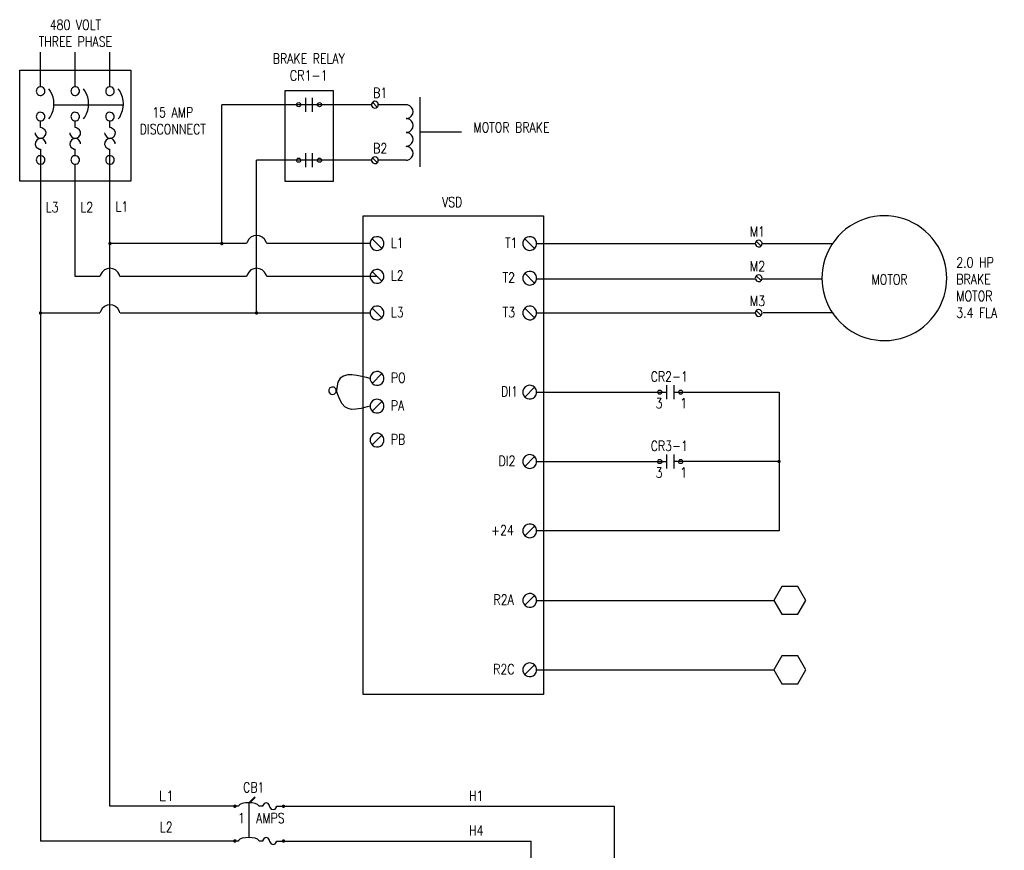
# Model space of a CAD drawing. Header units: inches. Extents: x 0 to 248, y 0 to 44.
# Tile 3 of 5: x 226 to 239, y 34 to 44. Entities that reach past the tile are written whole.
import ezdxf

# ---------------------------------------------------------------- set-up
doc = ezdxf.new("R2010")
doc.units = ezdxf.units.IN
doc.header["$MEASUREMENT"] = 0
doc.layers.add('E-ANNO-TEXT', color=2, linetype='Continuous')
doc.layers.add('E-DETL-GRPH', color=3, linetype='Continuous')
doc.styles.add('Annotative', font='romans.shx', dxfattribs={"width": 0.8})

msp = doc.modelspace()

# ---------------------------------------------------------------- linework, layer by layer
at = {"layer": 'E-DETL-GRPH', "lineweight": -3}
for points in [[(226.747, 43.419), (226.747, 43.851)], [(227.178, 43.419), (227.178, 43.851)], [(227.61, 43.419), (227.61, 43.851)], [(226.487, 43.627), (227.87, 43.627)], [(226.487, 42.246), (226.487, 43.627)], [(227.87, 43.627), (227.87, 42.246)], [(226.695, 43.378), (226.694, 43.366), (226.695, 43.353)], [(226.794, 43.341), (226.799, 43.353), (226.8, 43.366), (226.799, 43.378), (226.794, 43.39)], [(226.868, 43.37), (226.851, 43.393)], [(227.126, 43.378), (227.124, 43.366), (227.126, 43.353)], [(227.225, 43.341), (227.23, 43.353), (227.231, 43.366), (227.23, 43.378), (227.225, 43.39)], [(227.299, 43.37), (227.282, 43.393)], [(227.558, 43.378), (227.557, 43.366), (227.558, 43.353)], [(227.658, 43.341), (227.662, 43.353), (227.664, 43.366), (227.662, 43.378), (227.658, 43.39)], [(227.731, 43.37), (227.714, 43.393)], [(230.044, 43.282), (230.044, 43.109)], [(230.131, 43.109), (230.131, 43.282)], [(231.466, 43.288), (231.466, 42.424)], [(226.92, 43.196), (227.783, 43.196)], [(229.002, 41.468), (229.002, 43.196)], [(230.863, 43.196), (229.002, 43.196)], [(230.864, 43.208), (230.863, 43.196), (230.864, 43.184)], [(230.936, 43.165), (230.875, 43.227)], [(230.942, 43.173), (230.947, 43.184), (230.948, 43.196), (230.947, 43.208), (230.942, 43.219)], [(231.294, 43.196), (230.95, 43.196)], [(226.695, 43.06), (226.694, 43.048), (226.695, 43.036)], [(226.747, 42.913), (226.747, 42.994)], [(226.794, 43.023), (226.799, 43.036), (226.8, 43.048), (226.799, 43.06), (226.794, 43.072)], [(226.851, 43.02), (226.868, 43.043)], [(227.126, 43.06), (227.124, 43.048), (227.126, 43.036)], [(227.178, 42.913), (227.178, 42.994)], [(227.225, 43.023), (227.23, 43.036), (227.231, 43.048), (227.23, 43.06), (227.225, 43.072)], [(227.282, 43.02), (227.299, 43.043)], [(227.558, 43.06), (227.557, 43.048), (227.558, 43.036)], [(227.61, 42.913), (227.61, 42.994)], [(227.658, 43.023), (227.662, 43.036), (227.664, 43.048), (227.662, 43.06), (227.658, 43.072)], [(227.714, 43.02), (227.731, 43.043)], [(226.761, 42.91), (226.747, 42.912)], [(227.192, 42.91), (227.178, 42.912)], [(227.624, 42.91), (227.61, 42.912)], [(226.68, 42.845), (226.681, 42.831)], [(227.111, 42.845), (227.112, 42.831)], [(227.543, 42.845), (227.545, 42.831)], [(231.466, 42.857), (231.984, 42.857)], [(226.733, 42.644), (226.747, 42.643)], [(226.747, 42.643), (226.747, 34.034)], [(226.814, 42.71), (226.813, 42.724)], [(227.164, 42.644), (227.178, 42.643)], [(227.178, 42.562), (227.178, 42.643)], [(227.245, 42.71), (227.244, 42.724)], [(227.596, 42.644), (227.61, 42.643)], [(229.208, 34.467), (227.61, 34.467), (227.61, 42.643)], [(227.677, 42.71), (227.676, 42.724)], [(226.695, 42.521), (226.694, 42.508), (226.695, 42.496)], [(226.794, 42.484), (226.799, 42.496), (226.8, 42.508), (226.799, 42.521), (226.794, 42.533)], [(227.126, 42.521), (227.124, 42.508), (227.126, 42.496)], [(227.225, 42.484), (227.23, 42.496), (227.231, 42.508), (227.23, 42.521), (227.225, 42.533)], [(227.558, 42.521), (227.557, 42.508), (227.558, 42.496)], [(227.658, 42.484), (227.662, 42.496), (227.664, 42.508), (227.662, 42.521), (227.658, 42.533)], [(230.863, 42.505), (229.434, 42.505)], [(229.434, 40.605), (229.434, 42.505)], [(230.044, 42.591), (230.044, 42.418)], [(230.131, 42.418), (230.131, 42.591)], [(230.864, 42.518), (230.863, 42.505), (230.864, 42.493)], [(230.936, 42.475), (230.875, 42.536)], [(230.942, 42.482), (230.947, 42.493), (230.948, 42.505), (230.947, 42.518), (230.942, 42.528)], [(231.294, 42.505), (230.95, 42.505)], [(227.483, 41.06), (227.178, 41.06), (227.178, 42.453)], [(227.87, 42.246), (226.487, 42.246)], [(230.993, 41.407), (230.87, 41.529)], [(232.893, 41.407), (232.771, 41.529)], [(229.308, 41.468), (227.61, 41.468)], [(229.315, 41.486), (229.309, 41.468)], [(229.56, 41.468), (229.554, 41.486)], [(230.846, 41.468), (229.56, 41.468)], [(230.848, 41.485), (230.846, 41.468), (230.848, 41.451)], [(231.011, 41.436), (231.016, 41.451), (231.017, 41.468), (231.016, 41.485), (231.011, 41.5)], [(232.748, 41.485), (232.747, 41.468), (232.748, 41.451)], [(232.912, 41.436), (232.916, 41.451), (232.918, 41.468), (232.916, 41.485), (232.912, 41.5)], [(232.919, 41.468), (235.637, 41.468)], [(235.639, 41.48), (235.637, 41.468), (235.639, 41.456)], [(235.711, 41.437), (235.649, 41.499)], [(235.717, 41.491), (235.721, 41.48), (235.723, 41.468), (236.597, 41.468)], [(235.717, 41.445), (235.721, 41.456), (235.723, 41.468)], [(227.491, 41.078), (227.485, 41.06)], [(227.735, 41.06), (227.729, 41.078)], [(229.308, 41.06), (227.737, 41.06)], [(229.315, 41.078), (229.309, 41.06)], [(229.56, 41.06), (229.554, 41.078)], [(230.932, 41.06), (229.56, 41.06)], [(230.848, 41.077), (230.846, 41.06), (230.848, 41.043)], [(230.993, 40.999), (230.87, 41.121)], [(231.011, 41.028), (231.016, 41.043), (231.017, 41.06), (231.016, 41.077), (231.011, 41.092)], [(232.748, 41.054), (232.747, 41.037), (232.748, 41.02)], [(232.893, 40.976), (232.771, 41.098)], [(232.912, 41.005), (232.916, 41.02), (232.918, 41.037), (232.916, 41.054), (232.912, 41.069)], [(235.639, 41.049), (235.637, 41.037), (235.639, 41.025)], [(235.711, 41.007), (235.649, 41.068)], [(235.717, 41.014), (235.721, 41.025), (235.723, 41.037), (235.721, 41.049), (235.717, 41.06)], [(232.918, 41.031), (235.642, 41.031)], [(235.727, 41.031), (236.465, 41.031)], [(230.993, 40.544), (230.87, 40.666)], [(232.893, 40.544), (232.771, 40.666)], [(226.747, 40.605), (227.483, 40.605)], [(227.491, 40.623), (227.485, 40.605)], [(227.735, 40.605), (227.729, 40.623)], [(227.737, 40.605), (230.846, 40.605)], [(230.848, 40.622), (230.846, 40.605), (230.848, 40.588)], [(231.011, 40.573), (231.016, 40.588), (231.017, 40.605), (231.016, 40.622), (231.011, 40.637)], [(232.748, 40.622), (232.747, 40.605), (232.748, 40.588)], [(232.912, 40.573), (232.916, 40.588), (232.918, 40.605), (232.916, 40.622), (232.912, 40.637)], [(232.919, 40.605), (235.642, 40.605)], [(235.639, 40.617), (235.637, 40.605), (235.639, 40.593)], [(235.711, 40.574), (235.649, 40.635)], [(235.717, 40.582), (235.721, 40.593), (235.723, 40.605), (235.721, 40.617), (235.717, 40.628)], [(235.736, 40.609), (236.606, 40.609)], [(230.848, 39.807), (230.846, 39.791), (230.848, 39.774)], [(230.87, 39.729), (230.993, 39.852)], [(231.011, 39.758), (231.016, 39.774), (231.017, 39.791), (231.016, 39.807), (231.011, 39.823)], [(230.846, 39.791), (230.803, 39.8)], [(234.537, 39.534), (234.537, 39.706)], [(234.623, 39.706), (234.623, 39.534)], [(230.333, 39.648), (230.331, 39.636), (230.333, 39.624)], [(230.42, 39.613), (230.424, 39.624), (230.426, 39.636), (230.424, 39.648), (230.42, 39.661)], [(230.432, 39.673), (230.427, 39.636)], [(230.44, 39.6), (230.427, 39.636)], [(232.748, 39.636), (232.747, 39.619), (232.748, 39.603)], [(232.771, 39.558), (232.893, 39.681)], [(232.912, 39.587), (232.916, 39.603), (232.918, 39.619), (232.916, 39.636), (232.912, 39.651)], [(232.919, 39.619), (234.537, 39.62)], [(234.623, 39.619), (235.934, 39.619), (235.934, 37.893), (232.919, 37.893)], [(230.846, 39.445), (230.808, 39.435)], [(230.848, 39.462), (230.846, 39.445), (230.848, 39.428)], [(230.87, 39.384), (230.993, 39.505)], [(231.011, 39.413), (231.016, 39.428), (231.017, 39.445), (231.016, 39.462), (231.011, 39.477)], [(230.87, 38.962), (230.993, 39.085)], [(230.848, 39.04), (230.846, 39.024), (230.848, 39.007)], [(231.011, 38.991), (231.016, 39.007), (231.017, 39.024), (231.016, 39.04), (231.011, 39.056)], [(234.537, 38.669), (234.537, 38.842)], [(234.623, 38.842), (234.623, 38.669)], [(232.748, 38.773), (232.747, 38.756), (232.748, 38.739)], [(232.771, 38.695), (232.893, 38.817)], [(232.912, 38.724), (232.916, 38.739), (232.918, 38.756), (232.916, 38.773), (232.912, 38.788)], [(232.919, 38.756), (234.537, 38.756)], [(235.934, 38.756), (234.623, 38.756)], [(232.748, 37.91), (232.747, 37.893), (232.748, 37.876)], [(232.771, 37.832), (232.893, 37.953)], [(232.912, 37.861), (232.916, 37.876), (232.918, 37.893), (232.916, 37.91), (232.912, 37.925)], [(232.748, 37.045), (232.747, 37.028), (232.748, 37.011)], [(232.771, 36.967), (232.893, 37.089)], [(232.912, 36.996), (232.916, 37.011), (232.918, 37.028), (232.916, 37.045), (232.912, 37.06)], [(232.919, 37.028), (235.868, 37.028)], [(232.748, 36.182), (232.747, 36.165), (232.748, 36.148)], [(232.771, 36.104), (232.893, 36.226)], [(232.912, 36.133), (232.916, 36.148), (232.918, 36.165), (232.916, 36.182), (232.912, 36.197)], [(232.919, 36.165), (235.868, 36.165)], [(229.349, 34.51), (229.415, 34.577), (229.407, 34.58), (229.337, 34.51)], [(229.21, 34.473), (229.208, 34.467)], [(229.337, 34.51), (229.337, 34.079)], [(229.465, 34.467), (229.463, 34.473)], [(229.511, 34.467), (229.466, 34.467)], [(229.512, 34.478), (229.511, 34.467)], [(229.598, 34.456), (229.595, 34.478)], [(229.68, 34.456), (229.682, 34.467)], [(229.683, 34.467), (233.884, 34.467)], [(233.884, 34.467), (233.884, 33.301)], [(229.208, 34.034), (226.747, 34.034)], [(229.21, 34.041), (229.208, 34.034)], [(229.465, 34.034), (229.463, 34.041)], [(229.511, 34.034), (229.466, 34.034)], [(229.512, 34.045), (229.511, 34.034)], [(229.598, 34.024), (229.595, 34.045)], [(229.68, 34.024), (229.682, 34.034)], [(229.683, 34.034), (232.848, 34.034)], [(232.848, 33.301), (232.848, 34.034)]]:
    msp.add_lwpolyline(points, dxfattribs=at)
for points in [[(230.391, 43.369), (229.786, 43.369), (229.786, 42.246), (230.391, 42.246)], [(233.005, 41.813), (233.005, 35.856), (230.759, 35.856), (230.759, 41.813)], [(236.167, 36.856), (236.267, 37.028), (236.167, 37.201), (235.969, 37.201), (235.868, 37.028), (235.969, 36.856)], [(236.167, 35.992), (236.267, 36.165), (236.167, 36.338), (235.969, 36.338), (235.868, 36.165), (235.969, 35.992)]]:
    msp.add_lwpolyline(points, close=True, dxfattribs=at)
msp.add_lwpolyline([(237.189, 41.812, 0.355759), (236.474, 41.143), (236.468, 41.091), (236.467, 41.037), (236.468, 40.984), (236.474, 40.932, 0.3375), (237.137, 40.269), (237.189, 40.263), (237.243, 40.261, 0.35633), (238.002, 40.88), (238.011, 40.932), (238.017, 40.984), (238.019, 41.037), (238.017, 41.091), (238.011, 41.143), (238.002, 41.195, 0.336879), (237.296, 41.812), (237.243, 41.813)], format="xyb", close=True, dxfattribs=at)
for centre in [(229.958, 43.196), (230.217, 43.196), (229.958, 42.505), (230.217, 42.505), (234.45, 39.619), (234.71, 39.619), (234.45, 38.756), (234.71, 38.756)]:
    msp.add_circle(centre, 0.026, dxfattribs=at)
for points in [[(226.794, 43.39), (226.77, 43.435), (226.708, 43.427), (226.695, 43.378)], [(226.868, 43.043), (226.929, 43.15), (226.929, 43.263), (226.868, 43.37)], [(227.225, 43.39), (227.201, 43.435), (227.139, 43.427), (227.126, 43.378)], [(227.299, 43.043), (227.36, 43.15), (227.36, 43.263), (227.299, 43.37)], [(227.658, 43.39), (227.633, 43.435), (227.571, 43.427), (227.558, 43.378)], [(227.731, 43.043), (227.792, 43.15), (227.792, 43.263), (227.731, 43.37)], [(226.695, 43.353), (226.708, 43.305), (226.77, 43.296), (226.794, 43.341)], [(227.126, 43.353), (227.139, 43.305), (227.201, 43.296), (227.225, 43.341)], [(227.558, 43.353), (227.571, 43.305), (227.633, 43.296), (227.658, 43.341)], [(230.942, 43.219), (230.92, 43.25), (230.877, 43.243), (230.864, 43.208)], [(226.794, 43.072), (226.77, 43.117), (226.708, 43.109), (226.695, 43.06)], [(227.225, 43.072), (227.201, 43.117), (227.139, 43.109), (227.126, 43.06)], [(227.658, 43.072), (227.633, 43.117), (227.571, 43.109), (227.558, 43.06)], [(230.864, 43.184), (230.877, 43.148), (230.92, 43.142), (230.942, 43.173)], [(226.695, 43.036), (226.708, 42.987), (226.77, 42.978), (226.794, 43.023)], [(227.126, 43.036), (227.139, 42.987), (227.201, 42.978), (227.225, 43.023)], [(227.558, 43.036), (227.571, 42.987), (227.633, 42.978), (227.658, 43.023)], [(226.681, 42.831), (226.736, 42.692), (226.9, 42.855), (226.761, 42.91)], [(227.112, 42.831), (227.167, 42.692), (227.33, 42.855), (227.192, 42.91)], [(227.545, 42.831), (227.599, 42.692), (227.763, 42.855), (227.624, 42.91)], [(226.813, 42.724), (226.758, 42.863), (226.594, 42.699), (226.733, 42.644)], [(227.244, 42.724), (227.189, 42.863), (227.025, 42.699), (227.164, 42.644)], [(227.676, 42.724), (227.621, 42.863), (227.458, 42.699), (227.596, 42.644)], [(226.794, 42.533), (226.77, 42.578), (226.708, 42.569), (226.695, 42.521)], [(227.225, 42.533), (227.201, 42.578), (227.139, 42.569), (227.126, 42.521)], [(227.658, 42.533), (227.633, 42.578), (227.571, 42.569), (227.558, 42.521)], [(230.942, 42.528), (230.92, 42.559), (230.877, 42.553), (230.864, 42.518)], [(226.695, 42.496), (226.708, 42.447), (226.77, 42.439), (226.794, 42.484)], [(227.126, 42.496), (227.139, 42.447), (227.201, 42.439), (227.225, 42.484)], [(227.558, 42.496), (227.571, 42.447), (227.633, 42.439), (227.658, 42.484)], [(230.864, 42.493), (230.877, 42.458), (230.92, 42.452), (230.942, 42.482)], [(229.554, 41.486), (229.511, 41.596), (229.358, 41.596), (229.315, 41.486)], [(231.011, 41.5), (230.98, 41.578), (230.864, 41.568), (230.848, 41.485)], [(232.912, 41.5), (232.881, 41.578), (232.764, 41.568), (232.748, 41.485)], [(235.717, 41.491), (235.694, 41.522), (235.651, 41.515), (235.639, 41.48)], [(230.848, 41.451), (230.864, 41.368), (230.98, 41.358), (231.011, 41.436)], [(232.748, 41.451), (232.764, 41.368), (232.881, 41.358), (232.912, 41.436)], [(235.639, 41.456), (235.651, 41.421), (235.694, 41.414), (235.717, 41.445)], [(227.729, 41.078), (227.687, 41.188), (227.534, 41.188), (227.491, 41.078)], [(229.554, 41.078), (229.511, 41.188), (229.358, 41.188), (229.315, 41.078)], [(231.011, 41.092), (230.98, 41.17), (230.864, 41.16), (230.848, 41.077)], [(230.848, 41.043), (230.864, 40.96), (230.98, 40.95), (231.011, 41.028)], [(232.912, 41.069), (232.881, 41.148), (232.764, 41.138), (232.748, 41.054)], [(235.717, 41.06), (235.694, 41.091), (235.651, 41.085), (235.639, 41.049)], [(232.748, 41.02), (232.764, 40.937), (232.881, 40.927), (232.912, 41.005)], [(235.639, 41.025), (235.651, 40.99), (235.694, 40.983), (235.717, 41.014)], [(227.729, 40.623), (227.687, 40.733), (227.534, 40.733), (227.491, 40.623)], [(231.011, 40.637), (230.98, 40.715), (230.864, 40.705), (230.848, 40.622)], [(232.912, 40.637), (232.881, 40.715), (232.764, 40.705), (232.748, 40.622)], [(230.848, 40.588), (230.864, 40.504), (230.98, 40.494), (231.011, 40.573)], [(232.748, 40.588), (232.764, 40.504), (232.881, 40.494), (232.912, 40.573)], [(235.717, 40.628), (235.694, 40.659), (235.651, 40.652), (235.639, 40.617)], [(235.639, 40.593), (235.651, 40.557), (235.694, 40.551), (235.717, 40.582)], [(230.803, 39.8), (230.642, 39.834), (230.451, 39.896), (230.432, 39.673)], [(231.011, 39.823), (230.98, 39.901), (230.864, 39.891), (230.848, 39.807)], [(230.42, 39.661), (230.397, 39.697), (230.342, 39.687), (230.333, 39.648)], [(230.848, 39.774), (230.864, 39.69), (230.98, 39.68), (231.011, 39.758)], [(232.912, 39.651), (232.881, 39.73), (232.764, 39.72), (232.748, 39.636)], [(230.333, 39.624), (230.344, 39.583), (230.4, 39.576), (230.42, 39.613)], [(230.808, 39.435), (230.593, 39.379), (230.515, 39.381), (230.44, 39.6)], [(232.748, 39.603), (232.764, 39.519), (232.881, 39.509), (232.912, 39.587)], [(231.011, 39.477), (230.98, 39.556), (230.864, 39.546), (230.848, 39.462)], [(230.848, 39.428), (230.864, 39.345), (230.98, 39.335), (231.011, 39.413)], [(231.011, 39.056), (230.98, 39.134), (230.864, 39.124), (230.848, 39.04)], [(230.848, 39.007), (230.864, 38.923), (230.98, 38.913), (231.011, 38.991)], [(232.912, 38.788), (232.881, 38.867), (232.764, 38.857), (232.748, 38.773)], [(232.748, 38.739), (232.764, 38.656), (232.881, 38.646), (232.912, 38.724)], [(232.912, 37.925), (232.881, 38.003), (232.764, 37.993), (232.748, 37.91)], [(232.748, 37.876), (232.764, 37.793), (232.881, 37.783), (232.912, 37.861)], [(232.912, 37.06), (232.881, 37.139), (232.764, 37.129), (232.748, 37.045)], [(232.748, 37.011), (232.764, 36.928), (232.881, 36.918), (232.912, 36.996)], [(232.912, 36.197), (232.881, 36.275), (232.764, 36.265), (232.748, 36.182)], [(232.748, 36.148), (232.764, 36.065), (232.881, 36.055), (232.912, 36.133)], [(229.463, 34.473), (229.438, 34.522), (229.235, 34.522), (229.21, 34.473)], [(229.595, 34.478), (229.584, 34.52), (229.523, 34.52), (229.512, 34.478)], [(229.598, 34.456), (229.609, 34.414), (229.67, 34.414), (229.68, 34.456)], [(229.463, 34.041), (229.438, 34.09), (229.235, 34.09), (229.21, 34.041)], [(229.595, 34.045), (229.584, 34.088), (229.523, 34.088), (229.512, 34.045)], [(229.598, 34.024), (229.609, 33.981), (229.67, 33.981), (229.68, 34.024)]]:
    msp.add_open_spline(points, degree=3, dxfattribs=at)
msp.add_open_spline([(231.294, 42.505), (231.299, 42.506), (231.305, 42.506), (231.311, 42.507), (231.403, 42.526), (231.403, 42.658), (231.311, 42.676), (231.305, 42.677), (231.299, 42.678), (231.294, 42.678), (231.299, 42.679), (231.305, 42.679), (231.311, 42.68), (231.403, 42.698), (231.403, 42.83), (231.311, 42.849), (231.305, 42.85), (231.299, 42.85), (231.294, 42.851), (231.299, 42.851), (231.305, 42.852), (231.311, 42.852), (231.403, 42.871), (231.403, 43.003), (231.311, 43.022), (231.305, 43.022), (231.299, 43.023), (231.294, 43.023), (231.299, 43.024), (231.305, 43.024), (231.311, 43.025), (231.403, 43.043), (231.403, 43.176), (231.311, 43.194), (231.305, 43.195), (231.299, 43.195), (231.294, 43.196)], degree=3, knots=[0, 0, 0, 0, 1, 1, 1, 2, 2, 2, 3, 3, 3, 4, 4, 4, 5, 5, 5, 6, 6, 6, 7, 7, 7, 8, 8, 8, 9, 9, 9, 10, 10, 10, 11, 11, 11, 12, 12, 12, 12], dxfattribs=at)
at = {"layer": 'E-DETL-GRPH', "lineweight": -3, "transparency": 33554559}
for points in [[(227.592, 41.479), (227.589, 41.468), (227.61, 41.468)], [(227.589, 41.468), (227.592, 41.457), (227.61, 41.468)], [(227.6, 41.488), (227.592, 41.479), (227.61, 41.468)], [(227.592, 41.457), (227.6, 41.45), (227.61, 41.468)], [(227.61, 41.489), (227.6, 41.488), (227.61, 41.468)], [(227.6, 41.45), (227.61, 41.447), (227.61, 41.468)], [(227.621, 41.488), (227.61, 41.489), (227.61, 41.468)], [(227.629, 41.479), (227.621, 41.488), (227.61, 41.468)], [(227.632, 41.468), (227.629, 41.479), (227.61, 41.468)], [(227.61, 41.447), (227.621, 41.45), (227.61, 41.468)], [(227.621, 41.45), (227.629, 41.457), (227.61, 41.468)], [(227.629, 41.457), (227.632, 41.468), (227.61, 41.468)], [(228.984, 41.479), (228.981, 41.468), (229.002, 41.468)], [(228.981, 41.468), (228.984, 41.457), (229.002, 41.468)], [(228.991, 41.488), (228.984, 41.479), (229.002, 41.468)], [(228.984, 41.457), (228.991, 41.45), (229.002, 41.468)], [(229.002, 41.489), (228.991, 41.488), (229.002, 41.468)], [(228.991, 41.45), (229.002, 41.447), (229.002, 41.468)], [(229.013, 41.488), (229.002, 41.489), (229.002, 41.468)], [(229.02, 41.479), (229.013, 41.488), (229.002, 41.468)], [(229.023, 41.468), (229.02, 41.479), (229.002, 41.468)], [(229.002, 41.447), (229.013, 41.45), (229.002, 41.468)], [(229.013, 41.45), (229.02, 41.457), (229.002, 41.468)], [(229.02, 41.457), (229.023, 41.468), (229.002, 41.468)], [(226.729, 40.616), (226.726, 40.605), (226.747, 40.605)], [(226.726, 40.605), (226.729, 40.594), (226.747, 40.605)], [(226.736, 40.623), (226.729, 40.616), (226.747, 40.605)], [(226.729, 40.594), (226.736, 40.586), (226.747, 40.605)], [(226.747, 40.626), (226.736, 40.623), (226.747, 40.605)], [(226.736, 40.586), (226.747, 40.583), (226.747, 40.605)], [(226.758, 40.623), (226.747, 40.626), (226.747, 40.605)], [(226.765, 40.616), (226.758, 40.623), (226.747, 40.605)], [(226.768, 40.605), (226.765, 40.616), (226.747, 40.605)], [(226.747, 40.583), (226.758, 40.586), (226.747, 40.605)], [(226.758, 40.586), (226.765, 40.594), (226.747, 40.605)], [(226.765, 40.594), (226.768, 40.605), (226.747, 40.605)], [(229.415, 40.616), (229.411, 40.605), (229.434, 40.605)], [(229.411, 40.605), (229.415, 40.594), (229.434, 40.605)], [(229.424, 40.623), (229.415, 40.616), (229.434, 40.605)], [(229.415, 40.594), (229.424, 40.586), (229.434, 40.605)], [(229.434, 40.626), (229.424, 40.623), (229.434, 40.605)], [(229.424, 40.586), (229.434, 40.583), (229.434, 40.605)], [(229.445, 40.623), (229.434, 40.626), (229.434, 40.605)], [(229.453, 40.616), (229.445, 40.623), (229.434, 40.605)], [(229.456, 40.605), (229.453, 40.616), (229.434, 40.605)], [(229.434, 40.583), (229.445, 40.586), (229.434, 40.605)], [(229.445, 40.586), (229.453, 40.594), (229.434, 40.605)], [(229.453, 40.594), (229.456, 40.605), (229.434, 40.605)], [(235.912, 38.756), (235.915, 38.767), (235.934, 38.756)], [(235.915, 38.746), (235.912, 38.756), (235.934, 38.756)], [(235.915, 38.767), (235.923, 38.775), (235.934, 38.756)], [(235.923, 38.738), (235.915, 38.746), (235.934, 38.756)], [(235.923, 38.775), (235.934, 38.778), (235.934, 38.756)], [(235.934, 38.735), (235.923, 38.738), (235.934, 38.756)], [(235.934, 38.778), (235.944, 38.775), (235.934, 38.756)], [(235.944, 38.775), (235.952, 38.767), (235.934, 38.756)], [(235.952, 38.767), (235.955, 38.756), (235.934, 38.756)], [(235.955, 38.756), (235.952, 38.746), (235.934, 38.756)], [(235.952, 38.746), (235.944, 38.738), (235.934, 38.756)], [(235.944, 38.738), (235.934, 38.735), (235.934, 38.756)], [(229.146, 34.478), (229.143, 34.467), (229.164, 34.467)], [(229.143, 34.467), (229.146, 34.456), (229.164, 34.467)], [(229.153, 34.485), (229.146, 34.478), (229.164, 34.467)], [(229.146, 34.456), (229.153, 34.449), (229.164, 34.467)], [(229.164, 34.488), (229.153, 34.485), (229.164, 34.467)], [(229.153, 34.449), (229.164, 34.445), (229.164, 34.467)], [(229.176, 34.485), (229.164, 34.488), (229.164, 34.467)], [(229.184, 34.478), (229.176, 34.485), (229.164, 34.467)], [(229.187, 34.467), (229.184, 34.478), (229.164, 34.467)], [(229.164, 34.445), (229.176, 34.449), (229.164, 34.467)], [(229.176, 34.449), (229.184, 34.456), (229.164, 34.467)], [(229.184, 34.456), (229.187, 34.467), (229.164, 34.467)], [(229.751, 34.478), (229.748, 34.467), (229.769, 34.467)], [(229.748, 34.467), (229.751, 34.456), (229.769, 34.467)], [(229.758, 34.485), (229.751, 34.478), (229.769, 34.467)], [(229.751, 34.456), (229.758, 34.449), (229.769, 34.467)], [(229.769, 34.488), (229.758, 34.485), (229.769, 34.467)], [(229.758, 34.449), (229.769, 34.445), (229.769, 34.467)], [(229.78, 34.485), (229.769, 34.488), (229.769, 34.467)], [(229.787, 34.478), (229.78, 34.485), (229.769, 34.467)], [(229.79, 34.467), (229.787, 34.478), (229.769, 34.467)], [(229.769, 34.445), (229.78, 34.449), (229.769, 34.467)], [(229.78, 34.449), (229.787, 34.456), (229.769, 34.467)], [(229.787, 34.456), (229.79, 34.467), (229.769, 34.467)], [(229.153, 34.053), (229.146, 34.045), (229.164, 34.034)], [(229.164, 34.056), (229.153, 34.053), (229.164, 34.034)], [(229.176, 34.053), (229.164, 34.056), (229.164, 34.034)], [(229.184, 34.045), (229.176, 34.053), (229.164, 34.034)], [(229.758, 34.053), (229.751, 34.045), (229.769, 34.034)], [(229.769, 34.056), (229.758, 34.053), (229.769, 34.034)], [(229.78, 34.053), (229.769, 34.056), (229.769, 34.034)], [(229.787, 34.045), (229.78, 34.053), (229.769, 34.034)], [(229.146, 34.045), (229.143, 34.034), (229.164, 34.034)], [(229.143, 34.034), (229.146, 34.024), (229.164, 34.034)], [(229.146, 34.024), (229.153, 34.016), (229.164, 34.034)], [(229.153, 34.016), (229.164, 34.013), (229.164, 34.034)], [(229.187, 34.034), (229.184, 34.045), (229.164, 34.034)], [(229.164, 34.013), (229.176, 34.016), (229.164, 34.034)], [(229.176, 34.016), (229.184, 34.024), (229.164, 34.034)], [(229.184, 34.024), (229.187, 34.034), (229.164, 34.034)], [(229.751, 34.045), (229.748, 34.034), (229.769, 34.034)], [(229.748, 34.034), (229.751, 34.024), (229.769, 34.034)], [(229.751, 34.024), (229.758, 34.016), (229.769, 34.034)], [(229.758, 34.016), (229.769, 34.013), (229.769, 34.034)], [(229.79, 34.034), (229.787, 34.045), (229.769, 34.034)], [(229.769, 34.013), (229.78, 34.016), (229.769, 34.034)], [(229.78, 34.016), (229.787, 34.024), (229.769, 34.034)], [(229.787, 34.024), (229.79, 34.034), (229.769, 34.034)]]:
    msp.add_solid(points, dxfattribs=at)

# ---------------------------------------------------------------- texts
at = {"layer": 'E-ANNO-TEXT', "lineweight": -3, "char_height": 0.125, "style": 'Annotative'}
for s, insert, width, attachment_point in [('480 VOLT THREE PHASE', (227.18, 44.252), 1.1213, 2), ('\\pxqc;BRAKE RELAY {\\H1.02217x;CR1-1}', (229.438, 43.832), 1.29037, 1), ('15 AMP DISCONNECT', (228.391, 43.163), 0.97644, 2), ('2.0 HP BRAKE MOTOR 3.4 FLA', (238.138, 41.295), 0.62294, 1)]:
    msp.add_mtext(s, dxfattribs=dict(at, insert=insert, width=width, attachment_point=attachment_point))
at = {"layer": 'E-ANNO-TEXT', "lineweight": -3, "char_height": 0.125, "attachment_point": 7, "style": 'Annotative'}
for s, insert in [('B1', (230.884, 43.282)), ('MOTOR BRAKE', (232.131, 42.851)), ('B2', (230.884, 42.591)), ('L3', (226.811, 41.858)), ('L2', (227.242, 41.858)), ('L1', (227.68, 41.867)), ('VSD', (231.741, 41.922)), ('M1', (235.571, 41.555)), ('L1', (231.104, 41.415)), ('T1', (232.525, 41.415)), ('M2', (235.571, 41.123)), ('L2', (231.104, 41.007)), ('T2', (232.495, 40.982)), ('MOTOR', (237.083, 40.959)), ('M3', (235.571, 40.692)), ('L3', (231.104, 40.551)), ('T3', (232.495, 40.551)), ('PO', (231.104, 39.736)), ('CR2-1', (234.336, 39.751)), ('DI1', (232.475, 39.566)), ('3', (234.397, 39.419)), ('1', (234.704, 39.419)), ('PA', (231.104, 39.39)), ('PB', (231.104, 38.97)), ('CR3-1', (234.336, 38.888)), ('DI2', (232.444, 38.701)), ('3', (234.397, 38.556)), ('1', (234.704, 38.556)), ('+24', (232.351, 37.838)), ('R2A', (232.381, 36.975)), ('R2C', (232.377, 36.11)), ('CB1', (229.266, 34.639)), ('H1', (232.076, 34.533)), ('{\\W0.966197;L1}', (228.22, 34.533)), ('AMPS', (229.428, 34.257)), ('L2', (228.23, 34.146)), ('{\\W0.960000;1}', (229.196, 34.257)), ('H4', (232.076, 34.102))]:
    msp.add_mtext(s, dxfattribs=dict(at, insert=insert))

doc.saveas('drawing.dxf')
